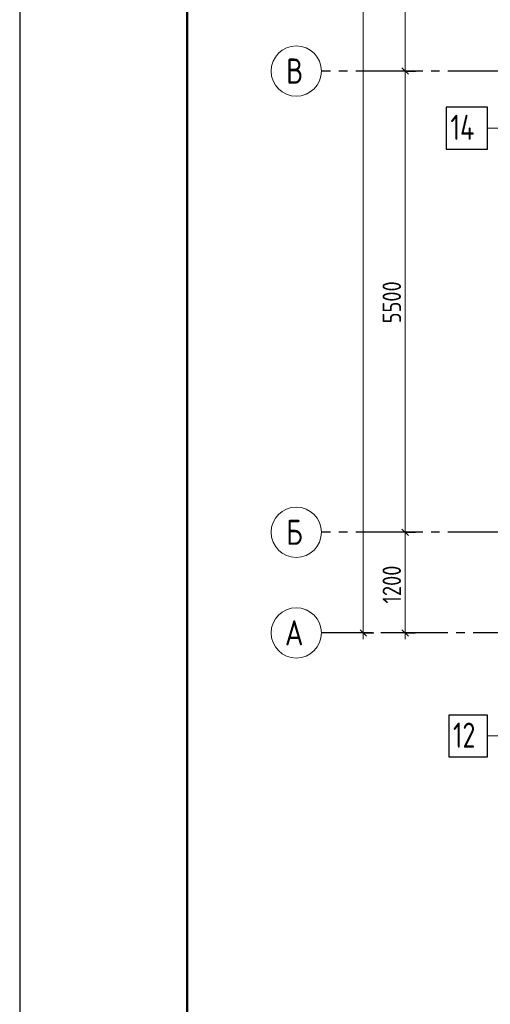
# Model space of a CAD drawing. Header units: millimetres. Extents: x 0 to 61017, y 0 to 42000.
# Tile 2 of 30: x 0 to 5616, y 15970 to 27713. Entities that reach past the tile are written whole.
import ezdxf

# ---------------------------------------------------------------- set-up
doc = ezdxf.new("R2010")
doc.units = ezdxf.units.MM
doc.linetypes.add('______5', pattern=[1100, 800, -100, 100, -100])
for name, color, linetype, lineweight in [('Standard', 7, 'Continuous', 25), ('ДОП Верх по Х', 7, 'Continuous', 25), ('Оси', 40, '______5', 18), ('Позиционная метка номер позиции', 7, 'Continuous', 13)]:
    doc.layers.add(name, color=color, linetype=linetype, lineweight=lineweight)
doc.styles.add('GOST 2.304-81', font='txt')
doc.styles.add('ISOCPEUR', font='txt')

msp = doc.modelspace()

# ---------------------------------------------------------------- linework, layer by layer
at = {"layer": 'Standard', "color": 7, "linetype": 'Continuous', "lineweight": 13, "transparency": 33554687}
for p, q in [((4600, 27100), (4600, 28800)), ((4600, 21600), (4600, 27100)), ((4100, 20400), (4100, 20325)), ((4600, 20400), (4600, 20325))]:
    msp.add_line(p, q, dxfattribs=at)
at = {"layer": 'Standard', "color": 7, "linetype": 'Continuous', "lineweight": 25, "transparency": 33554687}
for p, q in [((4638, 27063), (4562, 27138)), ((4638, 21562), (4562, 21638)), ((4138, 20362), (4062, 20438)), ((4638, 20362), (4562, 20438))]:
    msp.add_line(p, q, dxfattribs=at)
at = {"layer": 'Standard', "color": 251, "linetype": 'Continuous', "lineweight": -3, "true_color": 0x656565, "transparency": 33554687}
for p, q in [((4600, 27100), (4475, 27100)), ((4600, 27100), (4725, 27100)), ((4600, 27100), (4600, 27100)), ((4600, 21600), (4475, 21600)), ((4600, 21600), (4725, 21600)), ((4600, 21600), (4600, 21600)), ((4100, 20400), (3975, 20400)), ((4100, 20400), (4225, 20400)), ((4100, 20400), (4100, 20400)), ((4600, 20400), (4475, 20400)), ((4600, 20400), (4725, 20400)), ((4600, 20400), (4600, 20400))]:
    msp.add_line(p, q, dxfattribs=at)
at = {"layer": 'Standard', "color": 7, "linetype": 'Continuous', "lineweight": 13, "transparency": 33554687}
msp.add_lwpolyline([(0, 0), (59400, 0), (59400, 42000), (0, 42000), (0, 0)], close=True, dxfattribs=at)
for points in [[(0, 42000), (0, 0), (59400, 0), (59400, 42000), (0, 42000)], [(59400, 42000), (0, 42000), (0, 0), (59400, 0), (59400, 42000)], [(59400, 42000), (0, 42000), (0, 0), (59400, 0), (59400, 42000)], [(4100, 20400), (4100, 29236), (4100, 29236), (4100, 38900)], [(4600, 20400), (4600, 20655), (4600, 20655), (4600, 21600)]]:
    msp.add_lwpolyline(points, dxfattribs=at)
at = {"layer": 'Standard', "color": 7, "linetype": 'Continuous', "lineweight": 25, "transparency": 33554687}
msp.add_lwpolyline([(0, 42000), (0, 0), (59400, 0), (59400, 42000), (0, 42000)], dxfattribs=at)
at = {"layer": 'Standard', "color": 7, "linetype": 'Continuous', "lineweight": 50, "transparency": 33554687}
msp.add_lwpolyline([(2000, 41500), (58900, 41500), (58900, 500), (2000, 500), (2000, 41500)], close=True, dxfattribs=at)
at = {"layer": 'ДОП Верх по Х', "color": 7, "linetype": 'Continuous', "lineweight": 25, "transparency": 33554687}
for points in [[(5091, 26169), (5581, 26169), (5581, 26669), (5091, 26669), (5091, 26169)], [(5121, 18920), (5581, 18920), (5581, 19420), (5121, 19420), (5121, 18920)]]:
    msp.add_lwpolyline(points, dxfattribs=at)
at = {"layer": 'Оси', "color": 8, "linetype": '______5', "lineweight": -3, "transparency": 33554687}
for p, q in [((49910, 27100), (3600, 27100)), ((49910, 21600), (3600, 21600)), ((50210, 20400), (3600, 20400))]:
    msp.add_line(p, q, dxfattribs=at)
at = {"layer": 'Оси', "color": 7, "linetype": 'Continuous', "lineweight": 13, "transparency": 33554687}
for centre in [(3300, 27100), (3300, 21600), (3300, 20400)]:
    msp.add_circle(centre, 300, dxfattribs=at)
at = {"layer": 'Позиционная метка номер позиции', "color": 7, "linetype": 'Continuous', "lineweight": 13, "transparency": 33554687}
for points in [[(9747, 27010), (9155, 26419), (5581, 26419)], [(7781, 21900), (8081, 21600), (8081, 19170), (5581, 19170)]]:
    msp.add_lwpolyline(points, dxfattribs=at)

# ---------------------------------------------------------------- texts
at = {"layer": 'Standard', "color": 7, "linetype": 'Continuous', "lineweight": 25, "transparency": 33554687, "char_height": 220, "attachment_point": 7, "rotation": 90, "style": 'GOST 2.304-81'}
for s, insert, width in [('5500', (4550, 24092), 641.48), ('1200', (4550, 20750), 625.73)]:
    msp.add_mtext(s, dxfattribs=dict(at, insert=insert, width=width))
at = {"layer": 'ДОП Верх по Х', "color": 7, "linetype": 'Continuous', "lineweight": 13, "transparency": 33554687, "char_height": 300, "attachment_point": 7, "style": 'ISOCPEUR'}
for s, insert, width in [('\\W0.76;14', (5141, 26279), 504.56), ('\\W0.75;12', (5171, 19030), 472.29)]:
    msp.add_mtext(s, dxfattribs=dict(at, insert=insert, width=width))
at = {"layer": 'Оси', "color": 7, "linetype": 'Continuous', "lineweight": 25, "transparency": 33554687, "char_height": 300, "attachment_point": 7, "style": 'ISOCPEUR'}
for s, insert, width in [('\\W0.80;В', (3180, 26950), 359.83), ('\\W0.80;Б', (3180, 21450), 359.83), ('\\W0.82;А', (3165, 20250), 392.65)]:
    msp.add_mtext(s, dxfattribs=dict(at, insert=insert, width=width))

doc.saveas('drawing.dxf')
